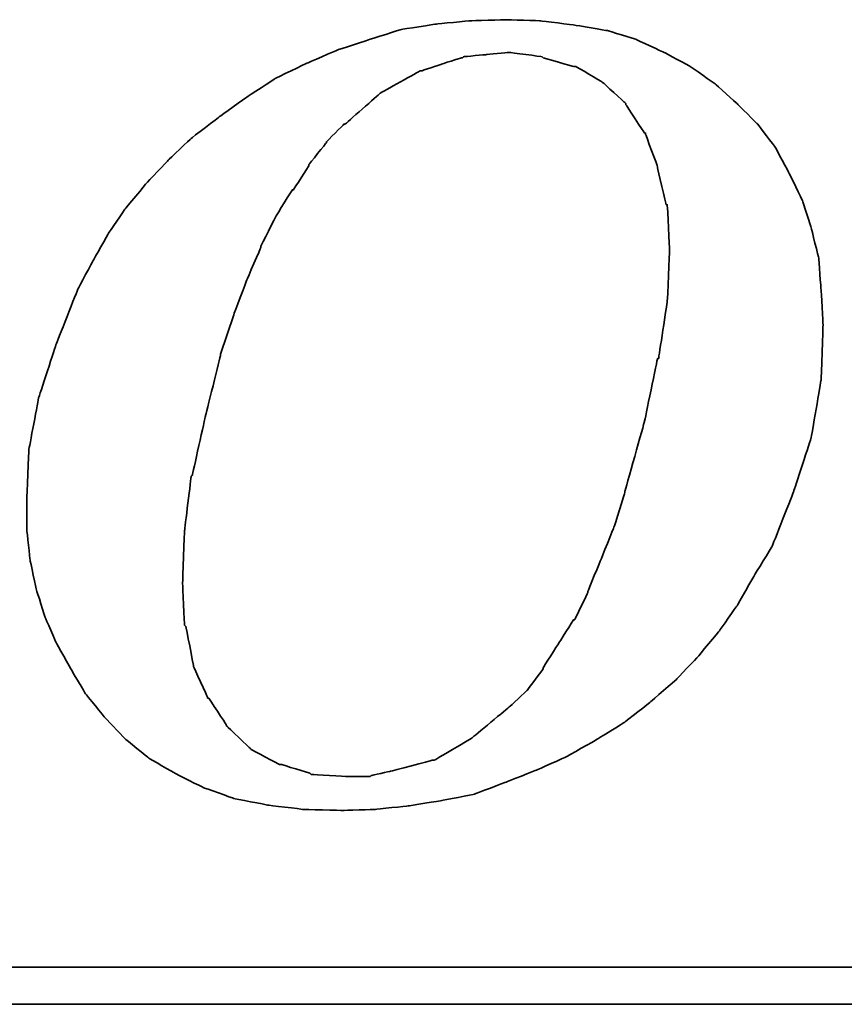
# Model space of a CAD drawing. Extents: x 36 to 522, y 47 to 427.
# Tile 43 of 49: x 215.77 to 218.35, y 117.96 to 121.05. Entities that reach past the tile are written whole.
import ezdxf

# ---------------------------------------------------------------- set-up
doc = ezdxf.new("R2010")
doc.units = 0
doc.header["$LTSCALE"] = 3
doc.header["$MEASUREMENT"] = 0
doc.layers.add('DIM', color=4, linetype='CONTINUOUS')
doc.layers.add('layer 1', color=7, linetype='CONTINUOUS')

# ---------------------------------------------------------------- blocks, each defined once
blk = doc.blocks.new('TBI MOTION logo(完整正式版)')
at = {"layer": 'layer 1', "color": 22, "lineweight": 35}
for points, knots in [([(35.79625, -6.98375), (35.79625, -6.98375), (36.23125, -7.43875), (36.23125, -7.43875), (36.23125, -7.43875), (36.23125, -7.43875), (36.75625, -7.87125), (36.75625, -7.87125), (36.75625, -7.87125), (36.75625, -7.87125), (37.33125, -8.20375), (37.33125, -8.20375), (37.33125, -8.20375), (37.33125, -8.20375), (37.95625, -8.51875), (37.95625, -8.51875), (37.95625, -8.51875), (37.95625, -8.51875), (38.62625, -8.75875), (38.62625, -8.75875), (38.62625, -8.75875), (38.62625, -8.75875), (39.37125, -8.90375), (39.37125, -8.90375), (39.37125, -8.90375), (39.37125, -8.90375), (40.14125, -8.99875), (40.14125, -8.99875), (40.14125, -8.99875), (40.14125, -8.99875), (41.02625, -9.02375), (41.02625, -9.02375), (41.02625, -9.02375), (41.02625, -9.02375), (41.74625, -8.99875), (41.74625, -8.99875), (41.74625, -8.99875), (41.74625, -8.99875), (42.46625, -8.92375), (42.46625, -8.92375), (42.46625, -8.92375), (42.46625, -8.92375), (43.21125, -8.80625), (43.21125, -8.80625), (43.21125, -8.80625), (43.21125, -8.80625), (43.93125, -8.66375), (43.93125, -8.66375), (43.93125, -8.66375), (43.93125, -8.66375), (44.62625, -8.39875), (44.62625, -8.39875), (44.62625, -8.39875), (44.62625, -8.39875), (45.29625, -8.13375), (45.29625, -8.13375), (45.29625, -8.13375), (45.29625, -8.13375), (45.94625, -7.84375), (45.94625, -7.84375), (45.94625, -7.84375), (45.94625, -7.84375), (46.61625, -7.46375), (46.61625, -7.46375), (46.61625, -7.46375), (46.61625, -7.46375), (47.24125, -7.07875), (47.24125, -7.07875), (47.24125, -7.07875), (47.24125, -7.07875), (47.81625, -6.62375), (47.81625, -6.62375), (47.81625, -6.62375), (47.81625, -6.62375), (48.36875, -6.14375), (48.36875, -6.14375), (48.36875, -6.14375), (48.36875, -6.14375), (48.84625, -5.64125), (48.84625, -5.64125), (48.84625, -5.64125), (48.84625, -5.64125), (49.32625, -5.06375), (49.32625, -5.06375), (49.32625, -5.06375), (49.32625, -5.06375), (49.71125, -4.51374), (49.71125, -4.51374), (49.71125, -4.51374), (49.71125, -4.51374), (50.09625, -3.83874), (50.09625, -3.83874), (50.09625, -3.83874), (50.09625, -3.83874), (50.48125, -3.21374), (50.48125, -3.21374), (50.48125, -3.21374), (50.48125, -3.21374), (50.96125, -1.99125), (50.96125, -1.99125), (50.96125, -1.99125), (50.96125, -1.99125), (51.34375, -0.81875), (51.34375, -0.81875), (51.34375, -0.81875), (51.34375, -0.81875), (51.56125, 0.45624), (51.56125, 0.45624), (51.56125, 0.45624), (51.56125, 0.45624), (51.60625, 1.67624), (51.60625, 1.67624), (51.60625, 1.67624), (51.60625, 1.67624), (51.56125, 2.44625), (51.56125, 2.44625), (51.56125, 2.44625), (51.56125, 2.44625), (51.51125, 3.14125), (51.51125, 3.14125), (51.51125, 3.14125), (51.51125, 3.14125), (51.34375, 3.81125), (51.34375, 3.81125), (51.34375, 3.81125), (51.34375, 3.81125), (51.15125, 4.41125), (51.15125, 4.41125), (51.15125, 4.41125), (51.15125, 4.41125), (50.86125, 5.01125), (50.86125, 5.01125), (50.86125, 5.01125), (50.86125, 5.01125), (50.55125, 5.58875), (50.55125, 5.58875), (50.55125, 5.58875), (50.55125, 5.58875), (50.16625, 6.09125), (50.16625, 6.09125), (50.16625, 6.09125), (50.16625, 6.09125), (49.71125, 6.54875), (49.71125, 6.54875), (49.71125, 6.54875), (49.71125, 6.54875), (49.23125, 6.98125), (49.23125, 6.98125), (49.23125, 6.98125), (49.23125, 6.98125), (48.67875, 7.36625), (48.67875, 7.36625), (48.67875, 7.36625), (48.67875, 7.36625), (48.10375, 7.67625), (48.10375, 7.67625), (48.10375, 7.67625), (48.10375, 7.67625), (47.48125, 7.96375), (47.48125, 7.96375), (47.48125, 7.96375), (47.48125, 7.96375), (46.85625, 8.15625), (46.85625, 8.15625), (46.85625, 8.15625), (46.85625, 8.15625), (46.13625, 8.27624), (46.13625, 8.27624), (46.13625, 8.27624), (46.13625, 8.27624), (45.39125, 8.37125), (45.39125, 8.37125), (45.39125, 8.37125), (45.39125, 8.37125), (44.62625, 8.39624), (44.62625, 8.39624), (44.62625, 8.39624), (44.62625, 8.39624), (43.83625, 8.37125), (43.83625, 8.37125), (43.83625, 8.37125), (43.83625, 8.37125), (43.09125, 8.30125), (43.09125, 8.30125), (43.09125, 8.30125), (43.09125, 8.30125), (42.32125, 8.18125), (42.32125, 8.18125), (42.32125, 8.18125), (42.32125, 8.18125), (41.62875, 7.96375), (41.62875, 7.96375), (41.62875, 7.96375), (41.62875, 7.96375), (40.90625, 7.72625), (40.90625, 7.72625), (40.90625, 7.72625), (40.90625, 7.72625), (40.23624, 7.43625), (40.23624, 7.43625), (40.23624, 7.43625), (40.23624, 7.43625), (39.54124, 7.10125), (39.54124, 7.10125), (39.54124, 7.10125), (39.54124, 7.10125), (38.91625, 6.69125), (38.91625, 6.69125), (38.91625, 6.69125), (38.91625, 6.69125), (38.31625, 6.26125), (38.31625, 6.26125), (38.31625, 6.26125), (38.31625, 6.26125), (37.69125, 5.78125), (37.69125, 5.78125), (37.69125, 5.78125), (37.69125, 5.78125), (37.18625, 5.30125), (37.18625, 5.30125), (37.18625, 5.30125), (37.18625, 5.30125), (36.70625, 4.79624), (36.70625, 4.79624), (36.70625, 4.79624), (36.70625, 4.79624), (36.23125, 4.22125), (36.23125, 4.22125), (36.23125, 4.22125), (36.23125, 4.22125), (35.87124, 3.69375), (35.87124, 3.69375), (35.87124, 3.69375), (35.87124, 3.69375), (35.53125, 3.09125), (35.53125, 3.09125), (35.53125, 3.09125), (35.53125, 3.09125), (35.19875, 2.47125), (35.19875, 2.47125), (35.19875, 2.47125), (35.19875, 2.47125), (34.71625, 1.24625), (34.71625, 1.24625), (34.71625, 1.24625), (34.71625, 1.24625), (34.33125, 0.06874), (34.33125, 0.06874), (34.33125, 0.06874), (34.33125, 0.06874), (34.11625, -1.07875), (34.11625, -1.07875), (34.11625, -1.07875), (34.11625, -1.07875), (34.07125, -2.15875), (34.07125, -2.15875), (34.07125, -2.15875), (34.07125, -2.15875), (34.07125, -2.85375), (34.07125, -2.85375), (34.07125, -2.85375), (34.07125, -2.85375), (34.14125, -3.50375), (34.14125, -3.50375), (34.14125, -3.50375), (34.14125, -3.50375), (34.28625, -4.17375), (34.28625, -4.17375), (34.28625, -4.17375), (34.28625, -4.17375), (34.47625, -4.77624), (34.47625, -4.77624), (34.47625, -4.77624), (34.47625, -4.77624), (34.71625, -5.32625), (34.71625, -5.32625), (34.71625, -5.32625), (34.71625, -5.32625), (35.05375, -5.92875), (35.05375, -5.92875), (35.05375, -5.92875), (35.05375, -5.92875), (35.36375, -6.45375), (35.36375, -6.45375), (35.36375, -6.45375), (35.36375, -6.45375), (35.79625, -6.98375), (35.79625, -6.98375)], [0, 0, 0, 0, 0.01388889, 0.01388889, 0.01388889, 0.0138889, 0.02777778, 0.02777778, 0.02777778, 0.02777779, 0.04166667, 0.04166667, 0.04166667, 0.04166668, 0.05555556, 0.05555556, 0.05555556, 0.05555557, 0.06944444, 0.06944444, 0.06944444, 0.06944445, 0.08333333, 0.08333333, 0.08333333, 0.08333334, 0.09722222, 0.09722222, 0.09722222, 0.09722223, 0.11111111, 0.11111111, 0.11111111, 0.11111112, 0.125, 0.125, 0.125, 0.12500001, 0.13888889, 0.13888889, 0.13888889, 0.1388889, 0.15277778, 0.15277778, 0.15277778, 0.15277779, 0.16666667, 0.16666667, 0.16666667, 0.16666668, 0.18055556, 0.18055556, 0.18055556, 0.18055557, 0.19444444, 0.19444444, 0.19444444, 0.19444445, 0.20833333, 0.20833333, 0.20833333, 0.20833334, 0.22222222, 0.22222222, 0.22222222, 0.22222223, 0.23611111, 0.23611111, 0.23611111, 0.23611112, 0.25, 0.25, 0.25, 0.25000001, 0.26388889, 0.26388889, 0.26388889, 0.2638889, 0.27777778, 0.27777778, 0.27777778, 0.27777779, 0.29166667, 0.29166667, 0.29166667, 0.29166668, 0.30555556, 0.30555556, 0.30555556, 0.30555557, 0.31944444, 0.31944444, 0.31944444, 0.31944445, 0.33333333, 0.33333333, 0.33333333, 0.33333334, 0.34722222, 0.34722222, 0.34722222, 0.34722223, 0.36111111, 0.36111111, 0.36111111, 0.36111112, 0.375, 0.375, 0.375, 0.37500001, 0.38888889, 0.38888889, 0.38888889, 0.3888889, 0.40277778, 0.40277778, 0.40277778, 0.40277779, 0.41666667, 0.41666667, 0.41666667, 0.41666668, 0.43055556, 0.43055556, 0.43055556, 0.43055557, 0.44444444, 0.44444444, 0.44444444, 0.44444445, 0.45833333, 0.45833333, 0.45833333, 0.45833334, 0.47222222, 0.47222222, 0.47222222, 0.47222223, 0.48611111, 0.48611111, 0.48611111, 0.48611112, 0.5, 0.5, 0.5, 0.50000001, 0.51388889, 0.51388889, 0.51388889, 0.5138889, 0.52777778, 0.52777778, 0.52777778, 0.52777779, 0.54166667, 0.54166667, 0.54166667, 0.54166668, 0.55555556, 0.55555556, 0.55555556, 0.55555557, 0.56944444, 0.56944444, 0.56944444, 0.56944445, 0.58333333, 0.58333333, 0.58333333, 0.58333334, 0.59722222, 0.59722222, 0.59722222, 0.59722223, 0.61111111, 0.61111111, 0.61111111, 0.61111112, 0.625, 0.625, 0.625, 0.62500001, 0.63888889, 0.63888889, 0.63888889, 0.6388889, 0.65277778, 0.65277778, 0.65277778, 0.65277779, 0.66666667, 0.66666667, 0.66666667, 0.66666668, 0.68055556, 0.68055556, 0.68055556, 0.68055557, 0.69444444, 0.69444444, 0.69444444, 0.69444445, 0.70833333, 0.70833333, 0.70833333, 0.70833334, 0.72222222, 0.72222222, 0.72222222, 0.72222223, 0.73611111, 0.73611111, 0.73611111, 0.73611112, 0.75, 0.75, 0.75, 0.75000001, 0.76388889, 0.76388889, 0.76388889, 0.7638889, 0.77777778, 0.77777778, 0.77777778, 0.77777779, 0.79166667, 0.79166667, 0.79166667, 0.79166668, 0.80555556, 0.80555556, 0.80555556, 0.80555557, 0.81944444, 0.81944444, 0.81944444, 0.81944445, 0.83333333, 0.83333333, 0.83333333, 0.83333334, 0.84722222, 0.84722222, 0.84722222, 0.84722223, 0.86111111, 0.86111111, 0.86111111, 0.86111112, 0.875, 0.875, 0.875, 0.87500001, 0.88888889, 0.88888889, 0.88888889, 0.8888889, 0.90277778, 0.90277778, 0.90277778, 0.90277779, 0.91666667, 0.91666667, 0.91666667, 0.91666668, 0.93055556, 0.93055556, 0.93055556, 0.93055557, 0.94444444, 0.94444444, 0.94444444, 0.94444445, 0.95833333, 0.95833333, 0.95833333, 0.95833334, 0.97222222, 0.97222222, 0.97222222, 0.97222223, 0.98611111, 0.98611111, 0.98611111, 0.98611112, 1, 1, 1, 1]), ([(38.33875, 1.03124), (38.33875, 1.03124), (38.62625, 1.89625), (38.62625, 1.89625), (38.62625, 1.89625), (38.62625, 1.89625), (38.91625, 2.66375), (38.91625, 2.66375), (38.91625, 2.66375), (38.91625, 2.66375), (39.22625, 3.38125), (39.22625, 3.38125), (39.22625, 3.38125), (39.22625, 3.38125), (39.22625, 3.40624), (39.22625, 3.40624), (39.22625, 3.40624), (39.22625, 3.40624), (39.56124, 4.07624), (39.56124, 4.07624), (39.56124, 4.07624), (39.56124, 4.07624), (39.92125, 4.65125), (39.92125, 4.65125), (39.92125, 4.65125), (39.92125, 4.65125), (39.94625, 4.65125), (39.94625, 4.65125), (39.94625, 4.65125), (39.94625, 4.65125), (40.28125, 5.17875), (40.28125, 5.17875), (40.28125, 5.17875), (40.28125, 5.17875), (40.28125, 5.20375), (40.28125, 5.20375), (40.28125, 5.20375), (40.28125, 5.20375), (40.66875, 5.68625), (40.66875, 5.68625), (40.66875, 5.68625), (40.66875, 5.68625), (40.66875, 5.70625), (40.66875, 5.70625), (40.66875, 5.70625), (40.66875, 5.70625), (41.05124, 6.09125), (41.05124, 6.09125), (41.05124, 6.09125), (41.05124, 6.09125), (41.07625, 6.09125), (41.07625, 6.09125), (41.07625, 6.09125), (41.07625, 6.09125), (41.84125, 6.76625), (41.84125, 6.76625), (41.84125, 6.76625), (41.84125, 6.76625), (41.86625, 6.78625), (41.86625, 6.78625), (41.86625, 6.78625), (41.86625, 6.78625), (42.73125, 7.26624), (42.73125, 7.26624), (42.73125, 7.26624), (42.73125, 7.26624), (42.75625, 7.26624), (42.75625, 7.26624), (42.75625, 7.26624), (42.75625, 7.26624), (43.18625, 7.41125), (43.18625, 7.41125), (43.18625, 7.41125), (43.18625, 7.41125), (43.64125, 7.55625), (43.64125, 7.55625), (43.64125, 7.55625), (43.64125, 7.55625), (43.66625, 7.55625), (43.66625, 7.55625), (43.66625, 7.55625), (43.66625, 7.55625), (43.69125, 7.58124), (43.69125, 7.58124), (43.69125, 7.58124), (43.69125, 7.58124), (44.19125, 7.62625), (44.19125, 7.62625), (44.19125, 7.62625), (44.19125, 7.62625), (44.67125, 7.67625), (44.67125, 7.67625), (44.67125, 7.67625), (44.67125, 7.67625), (44.69625, 7.67625), (44.69625, 7.67625), (44.69625, 7.67625), (44.69625, 7.67625), (45.41875, 7.58124), (45.41875, 7.58124), (45.41875, 7.58124), (45.41875, 7.58124), (45.44125, 7.55625), (45.44125, 7.55625), (45.44125, 7.55625), (45.44125, 7.55625), (46.11125, 7.36625), (46.11125, 7.36625), (46.11125, 7.36625), (46.11125, 7.36625), (46.13625, 7.36625), (46.13625, 7.36625), (46.13625, 7.36625), (46.13625, 7.36625), (46.15875, 7.36625), (46.15875, 7.36625), (46.15875, 7.36625), (46.15875, 7.36625), (46.73625, 7.02624), (46.73625, 7.02624), (46.73625, 7.02624), (46.73625, 7.02624), (46.76125, 7.00624), (46.76125, 7.00624), (46.76125, 7.00624), (46.76125, 7.00624), (47.24125, 6.57124), (47.24125, 6.57124), (47.24125, 6.57124), (47.24125, 6.57124), (47.26625, 6.54875), (47.26625, 6.54875), (47.26625, 6.54875), (47.26625, 6.54875), (47.26625, 6.52375), (47.26625, 6.52375), (47.26625, 6.52375), (47.26625, 6.52375), (47.67375, 5.89875), (47.67375, 5.89875), (47.67375, 5.89875), (47.67375, 5.89875), (47.69625, 5.89875), (47.69625, 5.89875), (47.69625, 5.89875), (47.69625, 5.89875), (47.69625, 5.87625), (47.69625, 5.87625), (47.69625, 5.87625), (47.69625, 5.87625), (47.96125, 5.15625), (47.96125, 5.15625), (47.96125, 5.15625), (47.96125, 5.15625), (47.96125, 5.13125), (47.96125, 5.13125), (47.96125, 5.13125), (47.96125, 5.13125), (48.15125, 4.31875), (48.15125, 4.31875), (48.15125, 4.31875), (48.15125, 4.31875), (48.17625, 4.31875), (48.17625, 4.31875), (48.17625, 4.31875), (48.17625, 4.31875), (48.17625, 4.29125), (48.17625, 4.29125), (48.17625, 4.29125), (48.17625, 4.29125), (48.22625, 3.33125), (48.22625, 3.33125), (48.22625, 3.33125), (48.22625, 3.33125), (48.22625, 3.30875), (48.22625, 3.30875), (48.22625, 3.30875), (48.22625, 3.30875), (48.17625, 2.20624), (48.17625, 2.20624), (48.17625, 2.20624), (48.17625, 2.20624), (48.17625, 2.18124), (48.17625, 2.18124), (48.17625, 2.18124), (48.17625, 2.18124), (47.98375, 0.93624), (47.98375, 0.93624), (47.98375, 0.93624), (47.98375, 0.93624), (47.96125, 0.93624), (47.96125, 0.93624), (47.96125, 0.93624), (47.96125, 0.93624), (47.67375, -0.45874), (47.67375, -0.45874), (47.67375, -0.45874), (47.67375, -0.45874), (47.24125, -1.99125), (47.24125, -1.99125), (47.24125, -1.99125), (47.24125, -1.99125), (47.24125, -2.01874), (47.24125, -2.01874), (47.24125, -2.01874), (47.24125, -2.01874), (47.00125, -2.78375), (47.00125, -2.78375), (47.00125, -2.78375), (47.00125, -2.78375), (46.71125, -3.50375), (46.71125, -3.50375), (46.71125, -3.50375), (46.71125, -3.50375), (46.42625, -4.19875), (46.42625, -4.19875), (46.42625, -4.19875), (46.42625, -4.19875), (46.42625, -4.22375), (46.42625, -4.22375), (46.42625, -4.22375), (46.42625, -4.22375), (46.13625, -4.82374), (46.13625, -4.82374), (46.13625, -4.82374), (46.13625, -4.82374), (46.11125, -4.82374), (46.11125, -4.82374), (46.11125, -4.82374), (46.11125, -4.82374), (45.77625, -5.35125), (45.77625, -5.35125), (45.77625, -5.35125), (45.77625, -5.35125), (45.44125, -5.87875), (45.44125, -5.87875), (45.44125, -5.87875), (45.44125, -5.87875), (45.44125, -5.90375), (45.44125, -5.90375), (45.44125, -5.90375), (45.44125, -5.90375), (45.10625, -6.35875), (45.10625, -6.35875), (45.10625, -6.35875), (45.10625, -6.35875), (45.08125, -6.38375), (45.08125, -6.38375), (45.08125, -6.38375), (45.08125, -6.38375), (44.69625, -6.74375), (44.69625, -6.74375), (44.69625, -6.74375), (44.69625, -6.74375), (43.88375, -7.41625), (43.88375, -7.41625), (43.88375, -7.41625), (43.88375, -7.41625), (43.85625, -7.43875), (43.85625, -7.43875), (43.85625, -7.43875), (43.85625, -7.43875), (43.04125, -7.91875), (43.04125, -7.91875), (43.04125, -7.91875), (43.04125, -7.91875), (43.01625, -7.91875), (43.01625, -7.91875), (43.01625, -7.91875), (43.01625, -7.91875), (42.99625, -7.91875), (42.99625, -7.91875), (42.99625, -7.91875), (42.99625, -7.91875), (42.08125, -8.15875), (42.08125, -8.15875), (42.08125, -8.15875), (42.08125, -8.15875), (41.65125, -8.25625), (41.65125, -8.25625), (41.65125, -8.25625), (41.65125, -8.25625), (41.62875, -8.27875), (41.62875, -8.27875), (41.62875, -8.27875), (41.62875, -8.27875), (41.60125, -8.27875), (41.60125, -8.27875), (41.60125, -8.27875), (41.60125, -8.27875), (41.12125, -8.27875), (41.12125, -8.27875), (41.12125, -8.27875), (41.12125, -8.27875), (40.35624, -8.23125), (40.35624, -8.23125), (40.35624, -8.23125), (40.35624, -8.23125), (40.33125, -8.23125), (40.33125, -8.23125), (40.33125, -8.23125), (40.33125, -8.23125), (40.30625, -8.20375), (40.30625, -8.20375), (40.30625, -8.20375), (40.30625, -8.20375), (39.68375, -8.01375), (39.68375, -8.01375), (39.68375, -8.01375), (39.68375, -8.01375), (39.66124, -8.01375), (39.66124, -8.01375), (39.66124, -8.01375), (39.66124, -8.01375), (39.63625, -8.01375), (39.63625, -8.01375), (39.63625, -8.01375), (39.63625, -8.01375), (39.01125, -7.67875), (39.01125, -7.67875), (39.01125, -7.67875), (39.01125, -7.67875), (38.98875, -7.65375), (38.98875, -7.65375), (38.98875, -7.65375), (38.98875, -7.65375), (38.48625, -7.17375), (38.48625, -7.17375), (38.48625, -7.17375), (38.48625, -7.17375), (38.45875, -7.14875), (38.45875, -7.14875), (38.45875, -7.14875), (38.45875, -7.14875), (38.45875, -7.12875), (38.45875, -7.12875), (38.45875, -7.12875), (38.45875, -7.12875), (38.07625, -6.54875), (38.07625, -6.54875), (38.07625, -6.54875), (38.07625, -6.54875), (38.05125, -6.54875), (38.05125, -6.54875), (38.05125, -6.54875), (38.05125, -6.54875), (38.05125, -6.52875), (38.05125, -6.52875), (38.05125, -6.52875), (38.05125, -6.52875), (37.74125, -5.85375), (37.74125, -5.85375), (37.74125, -5.85375), (37.74125, -5.85375), (37.74125, -5.82875), (37.74125, -5.82875), (37.74125, -5.82875), (37.74125, -5.82875), (37.57375, -4.96875), (37.57375, -4.96875), (37.57375, -4.96875), (37.57375, -4.96875), (37.54625, -4.94375), (37.54625, -4.94375), (37.54625, -4.94375), (37.54625, -4.94375), (37.50125, -4.03375), (37.50125, -4.03375), (37.50125, -4.03375), (37.50125, -4.03375), (37.50125, -4.00875), (37.50125, -4.00875), (37.50125, -4.00875), (37.50125, -4.00875), (37.54625, -2.85375), (37.54625, -2.85375), (37.54625, -2.85375), (37.54625, -2.85375), (37.69125, -1.65875), (37.69125, -1.65875), (37.69125, -1.65875), (37.69125, -1.65875), (37.71624, -1.63375), (37.71624, -1.63375), (37.71624, -1.63375), (37.71624, -1.63375), (38.00375, -0.33875), (38.00375, -0.33875), (38.00375, -0.33875), (38.00375, -0.33875), (38.33875, 1.00624), (38.33875, 1.00624), (38.33875, 1.00624), (38.33875, 1.00624), (38.33875, 1.03124), (38.33875, 1.03124)], [0, 0, 0, 0, 0.01010101, 0.01010101, 0.01010101, 0.01010102, 0.02020202, 0.02020202, 0.02020202, 0.02020203, 0.03030303, 0.03030303, 0.03030303, 0.03030304, 0.04040404, 0.04040404, 0.04040404, 0.04040405, 0.05050505, 0.05050505, 0.05050505, 0.05050506, 0.06060606, 0.06060606, 0.06060606, 0.06060607, 0.07070707, 0.07070707, 0.07070707, 0.07070708, 0.08080808, 0.08080808, 0.08080808, 0.08080809, 0.09090909, 0.09090909, 0.09090909, 0.0909091, 0.1010101, 0.1010101, 0.1010101, 0.10101011, 0.11111111, 0.11111111, 0.11111111, 0.11111112, 0.12121212, 0.12121212, 0.12121212, 0.12121213, 0.13131313, 0.13131313, 0.13131313, 0.13131314, 0.14141414, 0.14141414, 0.14141414, 0.14141415, 0.15151515, 0.15151515, 0.15151515, 0.15151516, 0.16161616, 0.16161616, 0.16161616, 0.16161617, 0.17171717, 0.17171717, 0.17171717, 0.17171718, 0.18181818, 0.18181818, 0.18181818, 0.18181819, 0.19191919, 0.19191919, 0.19191919, 0.1919192, 0.2020202, 0.2020202, 0.2020202, 0.20202021, 0.21212121, 0.21212121, 0.21212121, 0.21212122, 0.22222222, 0.22222222, 0.22222222, 0.22222223, 0.23232323, 0.23232323, 0.23232323, 0.23232324, 0.24242424, 0.24242424, 0.24242424, 0.24242425, 0.25252525, 0.25252525, 0.25252525, 0.25252526, 0.26262626, 0.26262626, 0.26262626, 0.26262627, 0.27272727, 0.27272727, 0.27272727, 0.27272728, 0.28282828, 0.28282828, 0.28282828, 0.28282829, 0.29292929, 0.29292929, 0.29292929, 0.2929293, 0.3030303, 0.3030303, 0.3030303, 0.30303031, 0.31313131, 0.31313131, 0.31313131, 0.31313132, 0.32323232, 0.32323232, 0.32323232, 0.32323233, 0.33333333, 0.33333333, 0.33333333, 0.33333334, 0.34343434, 0.34343434, 0.34343434, 0.34343435, 0.35353535, 0.35353535, 0.35353535, 0.35353536, 0.36363636, 0.36363636, 0.36363636, 0.36363637, 0.37373737, 0.37373737, 0.37373737, 0.37373738, 0.38383838, 0.38383838, 0.38383838, 0.38383839, 0.39393939, 0.39393939, 0.39393939, 0.3939394, 0.4040404, 0.4040404, 0.4040404, 0.40404041, 0.41414141, 0.41414141, 0.41414141, 0.41414142, 0.42424242, 0.42424242, 0.42424242, 0.42424243, 0.43434343, 0.43434343, 0.43434343, 0.43434344, 0.44444444, 0.44444444, 0.44444444, 0.44444445, 0.45454545, 0.45454545, 0.45454545, 0.45454546, 0.46464646, 0.46464646, 0.46464646, 0.46464647, 0.47474747, 0.47474747, 0.47474747, 0.47474748, 0.48484848, 0.48484848, 0.48484848, 0.48484849, 0.49494949, 0.49494949, 0.49494949, 0.4949495, 0.50505051, 0.50505051, 0.50505051, 0.50505052, 0.51515152, 0.51515152, 0.51515152, 0.51515153, 0.52525253, 0.52525253, 0.52525253, 0.52525254, 0.53535354, 0.53535354, 0.53535354, 0.53535355, 0.54545455, 0.54545455, 0.54545455, 0.54545456, 0.55555556, 0.55555556, 0.55555556, 0.55555557, 0.56565657, 0.56565657, 0.56565657, 0.56565658, 0.57575758, 0.57575758, 0.57575758, 0.57575759, 0.58585859, 0.58585859, 0.58585859, 0.5858586, 0.5959596, 0.5959596, 0.5959596, 0.59595961, 0.60606061, 0.60606061, 0.60606061, 0.60606062, 0.61616162, 0.61616162, 0.61616162, 0.61616163, 0.62626263, 0.62626263, 0.62626263, 0.62626264, 0.63636364, 0.63636364, 0.63636364, 0.63636365, 0.64646465, 0.64646465, 0.64646465, 0.64646466, 0.65656566, 0.65656566, 0.65656566, 0.65656567, 0.66666667, 0.66666667, 0.66666667, 0.66666668, 0.67676768, 0.67676768, 0.67676768, 0.67676769, 0.68686869, 0.68686869, 0.68686869, 0.6868687, 0.6969697, 0.6969697, 0.6969697, 0.69696971, 0.70707071, 0.70707071, 0.70707071, 0.70707072, 0.71717172, 0.71717172, 0.71717172, 0.71717173, 0.72727273, 0.72727273, 0.72727273, 0.72727274, 0.73737374, 0.73737374, 0.73737374, 0.73737375, 0.74747475, 0.74747475, 0.74747475, 0.74747476, 0.75757576, 0.75757576, 0.75757576, 0.75757577, 0.76767677, 0.76767677, 0.76767677, 0.76767678, 0.77777778, 0.77777778, 0.77777778, 0.77777779, 0.78787879, 0.78787879, 0.78787879, 0.7878788, 0.7979798, 0.7979798, 0.7979798, 0.79797981, 0.80808081, 0.80808081, 0.80808081, 0.80808082, 0.81818182, 0.81818182, 0.81818182, 0.81818183, 0.82828283, 0.82828283, 0.82828283, 0.82828284, 0.83838384, 0.83838384, 0.83838384, 0.83838385, 0.84848485, 0.84848485, 0.84848485, 0.84848486, 0.85858586, 0.85858586, 0.85858586, 0.85858587, 0.86868687, 0.86868687, 0.86868687, 0.86868688, 0.87878788, 0.87878788, 0.87878788, 0.87878789, 0.88888889, 0.88888889, 0.88888889, 0.8888889, 0.8989899, 0.8989899, 0.8989899, 0.89898991, 0.90909091, 0.90909091, 0.90909091, 0.90909092, 0.91919192, 0.91919192, 0.91919192, 0.91919193, 0.92929293, 0.92929293, 0.92929293, 0.92929294, 0.93939394, 0.93939394, 0.93939394, 0.93939395, 0.94949495, 0.94949495, 0.94949495, 0.94949496, 0.95959596, 0.95959596, 0.95959596, 0.95959597, 0.96969697, 0.96969697, 0.96969697, 0.96969698, 0.97979798, 0.97979798, 0.97979798, 0.97979799, 0.98989899, 0.98989899, 0.98989899, 0.989899, 1, 1, 1, 1]), ([(75.90875, -9.47875), (75.90875, -9.47875), (75.90875, -12.28625), (75.90875, -12.28625), (75.90875, -12.28625), (75.90875, -12.28625), (75.90875, -12.47875), (75.90875, -12.47875), (75.90875, -12.47875), (75.90875, -12.47875), (75.71625, -12.47875), (75.71625, -12.47875), (75.71625, -12.47875), (75.71625, -12.47875), (-88.32875, -12.47875), (-88.32875, -12.47875), (-88.32875, -12.47875), (-88.32875, -12.47875), (-88.32875, -13.29375), (-88.32875, -13.29375), (-88.32875, -13.29375), (-88.32875, -13.29375), (82.89125, -13.29375), (82.89125, -13.29375), (82.89125, -13.29375), (82.89125, -13.29375), (75.90875, -9.47875), (75.90875, -9.47875)], [0, 0, 0, 0, 0.14285714, 0.14285714, 0.14285714, 0.14285715, 0.28571429, 0.28571429, 0.28571429, 0.2857143, 0.42857143, 0.42857143, 0.42857143, 0.42857144, 0.57142857, 0.57142857, 0.57142857, 0.57142858, 0.71428571, 0.71428571, 0.71428571, 0.71428572, 0.85714286, 0.85714286, 0.85714286, 0.85714287, 1, 1, 1, 1])]:
    blk.add_open_spline(points, degree=3, knots=knots, dxfattribs=at)

msp = doc.modelspace()

# ---------------------------------------------------------------- block references
at = {"layer": 'DIM', "xscale": 0.1421549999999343, "yscale": 0.1421549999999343, "zscale": 0.1421549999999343}
msp.add_blockref('TBI MOTION logo(完整正式版)', (210.949, 119.8535), dxfattribs=at)

doc.saveas('drawing.dxf')
